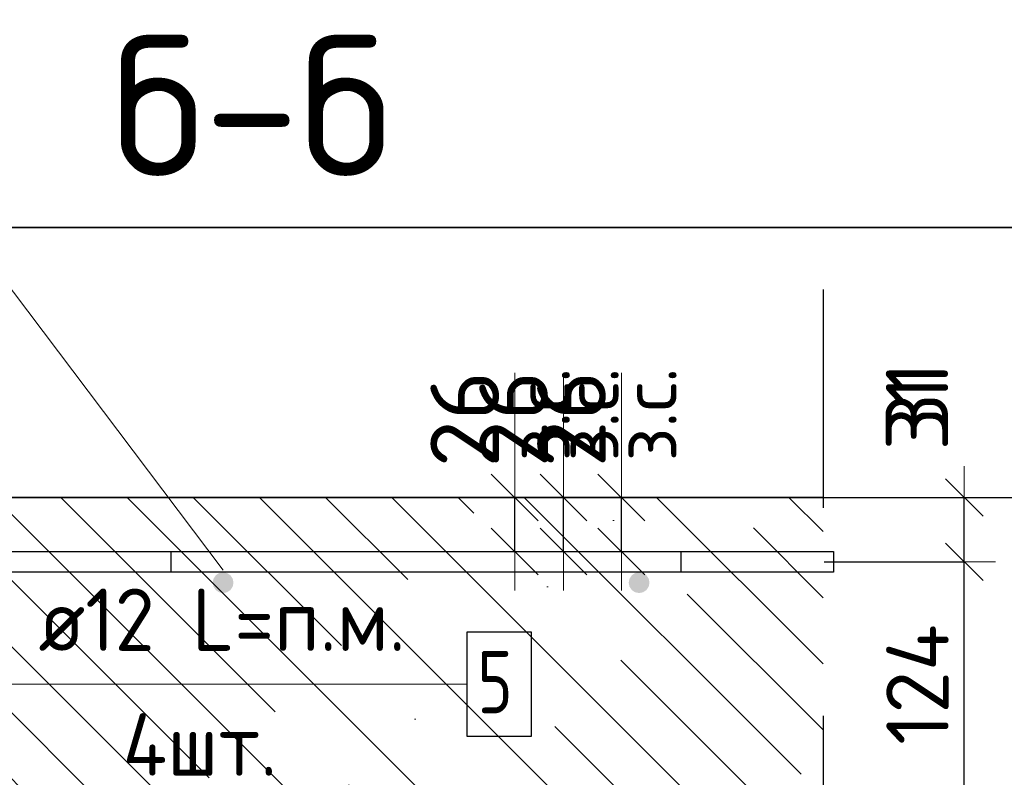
# Model space of a CAD drawing. Header units: metres. Extents: x -38 to 97, y -15 to 21.
# Tile 144 of 230: x 72.37 to 72.843, y 7.407 to 7.772. Entities that reach past the tile are written whole.
import ezdxf

# ---------------------------------------------------------------- set-up
doc = ezdxf.new("R2010")
doc.units = ezdxf.units.M
doc.header["$PDMODE"] = 65
doc.linetypes.add('______4', pattern=[0.135, 0.105, -0.03])
for name, color, linetype, lineweight in [('XR$3$Арм. стержнями верхней зоны', 180, 'Continuous', 35), ('XR$3$Арм.стержн. Арматура края', 96, 'Continuous', 35), ('XR$3$Арм.стержн. Доп. арматура', 180, 'Continuous', 35), ('XR$3$Размерная линия (1)', 7, 'Continuous', 13), ('XR$3$Размерная линия_ общее', 7, 'Continuous', 13), ('XR$4$Арм. стержнями верхней зоны', 180, 'Continuous', 35), ('XR$4$Арм.стержн. Арматура края', 96, 'Continuous', 35), ('XR$4$Арм.стержн. Доп. арматура', 180, 'Continuous', 35), ('XR$4$Размерная линия (1)', 7, 'Continuous', 13), ('XR$4$Размерная линия_ общее', 7, 'Continuous', 13), ('XR$6$Арм. стержнями верхней зоны', 180, 'Continuous', 35), ('XR$6$Арм.стержн. Арматура края', 96, 'Continuous', 35), ('XR$6$Арм.стержн. Доп. арматура', 180, 'Continuous', 35), ('XR$6$Размерная линия (1)', 7, 'Continuous', 13), ('XR$6$Размерная линия_ общее', 7, 'Continuous', 13)]:
    doc.layers.add(name, color=color, linetype=linetype, lineweight=lineweight)
doc.styles.add('ISOCPEUR', font='txt')
doc.dimstyles.new('DIMSTYLE_11', dxfattribs={"dimtxt": 0.033, "dimasz": 0.0375, "dimexe": 0, "dimexo": 0, "dimgap": 0.0165, "dimtad": 2, "dimdec": 0, "dimlfac": 1000, "dimrnd": 1, "dimzin": 12, "dimdsep": 46, "dimtxsty": 'ISOCPEUR', "dimblk1": 'ALL_ML_STRICH', "dimblk2": 'ALL_ML_STRICH', "dimsah": 1, "dimcen": 0, "dimclrd": 7, "dimclre": 256, "dimclrt": 7, "dimadec": 0, "dimazin": 0, "dimtfac": 1, "dimtdec": 0, "dimtix": 1, "dimtmove": 2, "dimatfit": 3, "dimfxl": 0, "dimtvp": 1.2, "dimtzin": 0, "dimlwd": 0, "dimlwe": -3, "dimarcsym": 0})
doc.dimstyles.new('DIMSTYLE_12', dxfattribs={"dimtxt": 0.03, "dimasz": 0.03, "dimexe": 0, "dimexo": 0, "dimgap": 0.015, "dimtad": 2, "dimdec": 0, "dimlfac": 1000, "dimrnd": 1, "dimzin": 12, "dimdsep": 46, "dimtxsty": 'ISOCPEUR', "dimblk1": 'ALL_ML_STRICH', "dimblk2": 'ALL_ML_STRICH', "dimsah": 1, "dimcen": 0, "dimclrd": 7, "dimclre": 256, "dimclrt": 7, "dimadec": 0, "dimazin": 0, "dimtfac": 1, "dimtdec": 0, "dimtix": 1, "dimtmove": 2, "dimatfit": 3, "dimfxl": 0, "dimtzin": 0, "dimlwd": 0, "dimlwe": -3, "dimarcsym": 0})
doc.dimstyles.new('DIMSTYLE_14', dxfattribs={"dimtxt": 0.03, "dimasz": 0.03, "dimexe": 0, "dimexo": 0, "dimgap": 0.015, "dimtad": 2, "dimdec": 0, "dimlfac": 1000, "dimrnd": 1, "dimzin": 12, "dimdsep": 46, "dimtxsty": 'ISOCPEUR', "dimblk1": 'ALL_ML_STRICH', "dimblk2": 'ALL_ML_STRICH', "dimsah": 1, "dimcen": 0, "dimclrd": 7, "dimclre": 256, "dimclrt": 7, "dimadec": 0, "dimazin": 0, "dimtfac": 1, "dimtdec": 0, "dimtix": 1, "dimtmove": 2, "dimatfit": 3, "dimfxl": 0, "dimtvp": 1.2, "dimtzin": 0, "dimlwd": 0, "dimlwe": -3, "dimarcsym": 0})
doc.dimstyles.new('DIMSTYLE_8', dxfattribs={"dimtxt": 0.033, "dimasz": 0.0375, "dimexe": 0, "dimexo": 0, "dimgap": 0.0165, "dimtad": 2, "dimdec": 0, "dimlfac": 1000, "dimrnd": 1, "dimzin": 12, "dimdsep": 46, "dimtxsty": 'ISOCPEUR', "dimblk1": 'ALL_ML_STRICH', "dimblk2": 'ALL_ML_STRICH', "dimsah": 1, "dimcen": 0, "dimclrd": 7, "dimclre": 256, "dimclrt": 7, "dimadec": 0, "dimazin": 0, "dimtfac": 1, "dimtdec": 0, "dimtix": 1, "dimtmove": 2, "dimatfit": 3, "dimfxl": 0, "dimtzin": 0, "dimlwd": 0, "dimlwe": -3, "dimarcsym": 0})
pattern_1 = [(135, (0, 0), (-0.031819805, -0.031819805), [0.4, -0.05, 0, -0.05]), (135, (-0.01591, -0.01591), (-0.031819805, -0.031819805), [0.8, -0.1, 0.1, -0.1])]

# ---------------------------------------------------------------- blocks, each defined once
blk = doc.blocks.new('ALL_ML_STRICH')
at = {"color": 0, "linetype": 'ByBlock', "lineweight": -2}
for p, q in [((0, -0.5), (0, 0.5)), ((-0.3, -0.3), (0.3, 0.3)), ((-1, 0), (0.5, 0))]:
    blk.add_line(p, q, dxfattribs=at)
blk = doc.blocks.new('*D135')
at = {"layer": 'DEFPOINTS', "color": 7, "linetype": 'Continuous', "lineweight": 13, "transparency": 33554687}
for p in [(72.7273, 7.54188), (72.7273, 7.34188), (72.89884, 7.34188)]:
    blk.add_point(p, dxfattribs=at)
at = {"layer": 'XR$3$Размерная линия_ общее', "color": 253, "linetype": 'Continuous', "lineweight": -2, "true_color": 0xa0a0a0, "transparency": 33554687}
for p, q in [((72.7473, 7.54188), (72.89884, 7.54188)), ((72.7473, 7.34188), (72.89884, 7.34188))]:
    blk.add_line(p, q, dxfattribs=at)
at = {"layer": 'XR$3$Размерная линия_ общее', "color": 7, "linetype": 'Continuous', "lineweight": -2, "transparency": 33554687}
blk.add_line((72.89884, 7.34188), (72.89884, 7.54188), dxfattribs=at)
at = {"layer": 'XR$3$Размерная линия_ общее', "color": 7, "linetype": 'Continuous', "lineweight": 13, "transparency": 33554687, "xscale": 0.0375, "yscale": 0.0375, "zscale": 0.0375}
for p, rotation in [((72.89884, 7.54188), 90), ((72.89884, 7.34188), 270)]:
    blk.add_blockref('ALL_ML_STRICH', p, dxfattribs=dict(at, rotation=rotation))
at = {"layer": 'XR$3$Размерная линия_ общее', "color": 7, "linetype": 'Continuous', "lineweight": 13, "transparency": 33554687, "insert": (72.87484, 7.44353), "char_height": 0.033, "width": 0.099, "attachment_point": 5, "rotation": 90, "style": 'ISOCPEUR'}
blk.add_mtext('\\A1;{200}', dxfattribs=at)
blk = doc.blocks.new('*D142')
at = {"layer": 'DEFPOINTS', "color": 7, "linetype": 'Continuous', "lineweight": 13, "transparency": 33554687}
for p in [(72.56769, 7.54188), (72.56769, 7.51588), (72.60768, 7.51588)]:
    blk.add_point(p, dxfattribs=at)
at = {"layer": 'XR$3$Размерная линия_ общее', "color": 253, "linetype": 'Continuous', "lineweight": -2, "true_color": 0xa0a0a0, "transparency": 33554687}
for p, q in [((72.58769, 7.54188), (72.60768, 7.54188)), ((72.58769, 7.51588), (72.60768, 7.51588))]:
    blk.add_line(p, q, dxfattribs=at)
at = {"layer": 'XR$3$Размерная линия_ общее', "color": 7, "linetype": 'Continuous', "lineweight": -2, "transparency": 33554687}
blk.add_line((72.60768, 7.51588), (72.60768, 7.54188), dxfattribs=at)
at = {"layer": 'XR$3$Размерная линия_ общее', "color": 7, "linetype": 'Continuous', "lineweight": 13, "transparency": 33554687, "xscale": 0.0375, "yscale": 0.0375, "zscale": 0.0375}
for p, rotation in [((72.60768, 7.54188), 90), ((72.60768, 7.51588), 270)]:
    blk.add_blockref('ALL_ML_STRICH', p, dxfattribs=dict(at, rotation=rotation))
at = {"layer": 'XR$3$Размерная линия_ общее', "color": 7, "linetype": 'Continuous', "lineweight": 13, "transparency": 33554687, "insert": (72.60721, 7.55924), "char_height": 0.027, "width": 0.00135, "attachment_point": 1, "rotation": 90, "line_spacing_factor": 0.60241, "style": 'ISOCPEUR'}
blk.add_mtext('з.с.', dxfattribs=at)
at = {"layer": 'XR$3$Размерная линия_ общее', "color": 7, "linetype": 'Continuous', "lineweight": 13, "transparency": 33554687, "insert": (72.58368, 7.5796), "char_height": 0.033, "width": 0.066, "attachment_point": 5, "rotation": 90, "style": 'ISOCPEUR'}
blk.add_mtext('\\A1;{26}', dxfattribs=at)
blk = doc.blocks.new('*D202')
at = {"layer": 'DEFPOINTS', "color": 7, "linetype": 'Continuous', "lineweight": 13, "transparency": 33554687}
for p in [(72.73821, 7.51088), (72.73118, 7.38688), (72.82384, 7.38688)]:
    blk.add_point(p, dxfattribs=at)
at = {"layer": 'XR$3$Размерная линия (1)', "color": 9, "linetype": 'Continuous', "lineweight": -2, "true_color": 0xc7c7c7, "transparency": 33554687}
for p, q in [((72.75821, 7.51088), (72.82384, 7.51088)), ((72.75118, 7.38688), (72.82384, 7.38688))]:
    blk.add_line(p, q, dxfattribs=at)
at = {"layer": 'XR$3$Размерная линия (1)', "color": 7, "linetype": 'Continuous', "lineweight": -2, "transparency": 33554687}
blk.add_line((72.82384, 7.38688), (72.82384, 7.51088), dxfattribs=at)
at = {"layer": 'XR$3$Размерная линия (1)', "color": 7, "linetype": 'Continuous', "lineweight": 13, "transparency": 33554687, "xscale": 0.03, "yscale": 0.03, "zscale": 0.03}
for p, rotation in [((72.82384, 7.51088), 90), ((72.82384, 7.38688), 270)]:
    blk.add_blockref('ALL_ML_STRICH', p, dxfattribs=dict(at, rotation=rotation))
at = {"layer": 'XR$3$Размерная линия (1)', "color": 7, "linetype": 'Continuous', "lineweight": 13, "transparency": 33554687, "insert": (72.80134, 7.45188), "char_height": 0.03, "width": 0.09, "attachment_point": 5, "rotation": 90, "style": 'ISOCPEUR'}
blk.add_mtext('\\A1;{124}', dxfattribs=at)
blk = doc.blocks.new('*D203')
at = {"layer": 'DEFPOINTS', "color": 7, "linetype": 'Continuous', "lineweight": 13, "transparency": 33554687}
for p in [(72.72034, 7.54188), (72.73821, 7.51088), (72.82384, 7.51088)]:
    blk.add_point(p, dxfattribs=at)
at = {"layer": 'XR$3$Размерная линия (1)', "color": 9, "linetype": 'Continuous', "lineweight": -2, "true_color": 0xc7c7c7, "transparency": 33554687}
for p, q in [((72.74034, 7.54188), (72.82384, 7.54188)), ((72.75821, 7.51088), (72.82384, 7.51088))]:
    blk.add_line(p, q, dxfattribs=at)
at = {"layer": 'XR$3$Размерная линия (1)', "color": 7, "linetype": 'Continuous', "lineweight": -2, "transparency": 33554687}
blk.add_line((72.82384, 7.51088), (72.82384, 7.54188), dxfattribs=at)
at = {"layer": 'XR$3$Размерная линия (1)', "color": 7, "linetype": 'Continuous', "lineweight": 13, "transparency": 33554687, "xscale": 0.03, "yscale": 0.03, "zscale": 0.03}
for p, rotation in [((72.82384, 7.54188), 90), ((72.82384, 7.51088), 270)]:
    blk.add_blockref('ALL_ML_STRICH', p, dxfattribs=dict(at, rotation=rotation))
at = {"layer": 'XR$3$Размерная линия (1)', "color": 7, "linetype": 'Continuous', "lineweight": 13, "transparency": 33554687, "insert": (72.8011, 7.58917), "char_height": 0.03, "width": 0.06, "attachment_point": 5, "rotation": 90, "style": 'ISOCPEUR'}
blk.add_mtext('\\A1;{31}', dxfattribs=at)
blk = doc.blocks.new('*D366')
at = {"layer": 'DEFPOINTS', "color": 7, "linetype": 'Continuous', "lineweight": 13, "transparency": 33554687}
for p in [(72.7273, 7.54188), (72.7273, 7.34188), (72.89884, 7.34188)]:
    blk.add_point(p, dxfattribs=at)
at = {"layer": 'XR$4$Размерная линия_ общее', "color": 253, "linetype": 'Continuous', "lineweight": -2, "true_color": 0xa0a0a0, "transparency": 33554687}
for p, q in [((72.7473, 7.54188), (72.89884, 7.54188)), ((72.7473, 7.34188), (72.89884, 7.34188))]:
    blk.add_line(p, q, dxfattribs=at)
at = {"layer": 'XR$4$Размерная линия_ общее', "color": 7, "linetype": 'Continuous', "lineweight": -2, "transparency": 33554687}
blk.add_line((72.89884, 7.34188), (72.89884, 7.54188), dxfattribs=at)
at = {"layer": 'XR$4$Размерная линия_ общее', "color": 7, "linetype": 'Continuous', "lineweight": 13, "transparency": 33554687, "xscale": 0.0375, "yscale": 0.0375, "zscale": 0.0375}
for p, rotation in [((72.89884, 7.54188), 90), ((72.89884, 7.34188), 270)]:
    blk.add_blockref('ALL_ML_STRICH', p, dxfattribs=dict(at, rotation=rotation))
at = {"layer": 'XR$4$Размерная линия_ общее', "color": 7, "linetype": 'Continuous', "lineweight": 13, "transparency": 33554687, "insert": (72.87484, 7.44353), "char_height": 0.033, "width": 0.099, "attachment_point": 5, "rotation": 90, "style": 'ISOCPEUR'}
blk.add_mtext('\\A1;{200}', dxfattribs=at)
blk = doc.blocks.new('*D524')
at = {"layer": 'DEFPOINTS', "color": 7, "linetype": 'Continuous', "lineweight": 13, "transparency": 33554687}
for p in [(72.61899, 7.54188), (72.61899, 7.51588), (72.65897, 7.51588)]:
    blk.add_point(p, dxfattribs=at)
at = {"layer": 'XR$4$Размерная линия_ общее', "color": 253, "linetype": 'Continuous', "lineweight": -2, "true_color": 0xa0a0a0, "transparency": 33554687}
for p, q in [((72.63899, 7.54188), (72.65897, 7.54188)), ((72.63899, 7.51588), (72.65897, 7.51588))]:
    blk.add_line(p, q, dxfattribs=at)
at = {"layer": 'XR$4$Размерная линия_ общее', "color": 7, "linetype": 'Continuous', "lineweight": -2, "transparency": 33554687}
blk.add_line((72.65897, 7.51588), (72.65897, 7.54188), dxfattribs=at)
at = {"layer": 'XR$4$Размерная линия_ общее', "color": 7, "linetype": 'Continuous', "lineweight": 13, "transparency": 33554687, "xscale": 0.0375, "yscale": 0.0375, "zscale": 0.0375}
for p, rotation in [((72.65897, 7.54188), 90), ((72.65897, 7.51588), 270)]:
    blk.add_blockref('ALL_ML_STRICH', p, dxfattribs=dict(at, rotation=rotation))
at = {"layer": 'XR$4$Размерная линия_ общее', "color": 7, "linetype": 'Continuous', "lineweight": 13, "transparency": 33554687, "insert": (72.65851, 7.55924), "char_height": 0.027, "width": 0.00135, "attachment_point": 1, "rotation": 90, "line_spacing_factor": 0.60241, "style": 'ISOCPEUR'}
blk.add_mtext('з.с.', dxfattribs=at)
at = {"layer": 'XR$4$Размерная линия_ общее', "color": 7, "linetype": 'Continuous', "lineweight": 13, "transparency": 33554687, "insert": (72.63497, 7.5796), "char_height": 0.033, "width": 0.066, "attachment_point": 5, "rotation": 90, "style": 'ISOCPEUR'}
blk.add_mtext('\\A1;{26}', dxfattribs=at)
blk = doc.blocks.new('*D526')
at = {"layer": 'DEFPOINTS', "color": 7, "linetype": 'Continuous', "lineweight": 13, "transparency": 33554687}
for p in [(72.74666, 7.51088), (72.73118, 7.38688), (72.82384, 7.38688)]:
    blk.add_point(p, dxfattribs=at)
at = {"layer": 'XR$4$Размерная линия (1)', "color": 9, "linetype": 'Continuous', "lineweight": -2, "true_color": 0xc7c7c7, "transparency": 33554687}
for p, q in [((72.76666, 7.51088), (72.82384, 7.51088)), ((72.75118, 7.38688), (72.82384, 7.38688))]:
    blk.add_line(p, q, dxfattribs=at)
at = {"layer": 'XR$4$Размерная линия (1)', "color": 7, "linetype": 'Continuous', "lineweight": -2, "transparency": 33554687}
blk.add_line((72.82384, 7.38688), (72.82384, 7.51088), dxfattribs=at)
at = {"layer": 'XR$4$Размерная линия (1)', "color": 7, "linetype": 'Continuous', "lineweight": 13, "transparency": 33554687, "xscale": 0.03, "yscale": 0.03, "zscale": 0.03}
for p, rotation in [((72.82384, 7.51088), 90), ((72.82384, 7.38688), 270)]:
    blk.add_blockref('ALL_ML_STRICH', p, dxfattribs=dict(at, rotation=rotation))
at = {"layer": 'XR$4$Размерная линия (1)', "color": 7, "linetype": 'Continuous', "lineweight": 13, "transparency": 33554687, "insert": (72.80134, 7.45188), "char_height": 0.03, "width": 0.09, "attachment_point": 5, "rotation": 90, "style": 'ISOCPEUR'}
blk.add_mtext('\\A1;{124}', dxfattribs=at)
blk = doc.blocks.new('*D527')
at = {"layer": 'DEFPOINTS', "color": 7, "linetype": 'Continuous', "lineweight": 13, "transparency": 33554687}
for p in [(72.72034, 7.54188), (72.74666, 7.51088), (72.82384, 7.51088)]:
    blk.add_point(p, dxfattribs=at)
at = {"layer": 'XR$4$Размерная линия (1)', "color": 9, "linetype": 'Continuous', "lineweight": -2, "true_color": 0xc7c7c7, "transparency": 33554687}
for p, q in [((72.74034, 7.54188), (72.82384, 7.54188)), ((72.76666, 7.51088), (72.82384, 7.51088))]:
    blk.add_line(p, q, dxfattribs=at)
at = {"layer": 'XR$4$Размерная линия (1)', "color": 7, "linetype": 'Continuous', "lineweight": -2, "transparency": 33554687}
blk.add_line((72.82384, 7.51088), (72.82384, 7.54188), dxfattribs=at)
at = {"layer": 'XR$4$Размерная линия (1)', "color": 7, "linetype": 'Continuous', "lineweight": 13, "transparency": 33554687, "xscale": 0.03, "yscale": 0.03, "zscale": 0.03}
for p, rotation in [((72.82384, 7.54188), 90), ((72.82384, 7.51088), 270)]:
    blk.add_blockref('ALL_ML_STRICH', p, dxfattribs=dict(at, rotation=rotation))
at = {"layer": 'XR$4$Размерная линия (1)', "color": 7, "linetype": 'Continuous', "lineweight": 13, "transparency": 33554687, "insert": (72.80113, 7.58256), "char_height": 0.03, "width": 0.06, "attachment_point": 5, "rotation": 90, "style": 'ISOCPEUR'}
blk.add_mtext('\\A1;{31}', dxfattribs=at)
blk = doc.blocks.new('*D765')
at = {"layer": 'DEFPOINTS', "color": 7, "linetype": 'Continuous', "lineweight": 13, "transparency": 33554687}
for p in [(72.7273, 7.54188), (72.7273, 7.34188), (72.89884, 7.34188)]:
    blk.add_point(p, dxfattribs=at)
at = {"layer": 'XR$6$Размерная линия_ общее', "color": 253, "linetype": 'Continuous', "lineweight": -2, "true_color": 0xa0a0a0, "transparency": 33554687}
for p, q in [((72.7473, 7.54188), (72.89884, 7.54188)), ((72.7473, 7.34188), (72.89884, 7.34188))]:
    blk.add_line(p, q, dxfattribs=at)
at = {"layer": 'XR$6$Размерная линия_ общее', "color": 7, "linetype": 'Continuous', "lineweight": -2, "transparency": 33554687}
blk.add_line((72.89884, 7.34188), (72.89884, 7.54188), dxfattribs=at)
at = {"layer": 'XR$6$Размерная линия_ общее', "color": 7, "linetype": 'Continuous', "lineweight": 13, "transparency": 33554687, "xscale": 0.0375, "yscale": 0.0375, "zscale": 0.0375}
for p, rotation in [((72.89884, 7.54188), 90), ((72.89884, 7.34188), 270)]:
    blk.add_blockref('ALL_ML_STRICH', p, dxfattribs=dict(at, rotation=rotation))
at = {"layer": 'XR$6$Размерная линия_ общее', "color": 7, "linetype": 'Continuous', "lineweight": 13, "transparency": 33554687, "insert": (72.87484, 7.44353), "char_height": 0.033, "width": 0.099, "attachment_point": 5, "rotation": 90, "style": 'ISOCPEUR'}
blk.add_mtext('\\A1;{200}', dxfattribs=at)
blk = doc.blocks.new('*D887')
at = {"layer": 'DEFPOINTS', "color": 7, "linetype": 'Continuous', "lineweight": 13, "transparency": 33554687}
for p in [(72.73643, 7.51088), (72.73118, 7.38688), (72.82384, 7.38688)]:
    blk.add_point(p, dxfattribs=at)
at = {"layer": 'XR$6$Размерная линия (1)', "color": 9, "linetype": 'Continuous', "lineweight": -2, "true_color": 0xc7c7c7, "transparency": 33554687}
for p, q in [((72.75643, 7.51088), (72.82384, 7.51088)), ((72.75118, 7.38688), (72.82384, 7.38688))]:
    blk.add_line(p, q, dxfattribs=at)
at = {"layer": 'XR$6$Размерная линия (1)', "color": 7, "linetype": 'Continuous', "lineweight": -2, "transparency": 33554687}
blk.add_line((72.82384, 7.38688), (72.82384, 7.51088), dxfattribs=at)
at = {"layer": 'XR$6$Размерная линия (1)', "color": 7, "linetype": 'Continuous', "lineweight": 13, "transparency": 33554687, "xscale": 0.03, "yscale": 0.03, "zscale": 0.03}
for p, rotation in [((72.82384, 7.51088), 90), ((72.82384, 7.38688), 270)]:
    blk.add_blockref('ALL_ML_STRICH', p, dxfattribs=dict(at, rotation=rotation))
at = {"layer": 'XR$6$Размерная линия (1)', "color": 7, "linetype": 'Continuous', "lineweight": 13, "transparency": 33554687, "insert": (72.80134, 7.45188), "char_height": 0.03, "width": 0.09, "attachment_point": 5, "rotation": 90, "style": 'ISOCPEUR'}
blk.add_mtext('\\A1;{124}', dxfattribs=at)
blk = doc.blocks.new('*D888')
at = {"layer": 'DEFPOINTS', "color": 7, "linetype": 'Continuous', "lineweight": 13, "transparency": 33554687}
for p in [(72.72034, 7.54188), (72.73643, 7.51088), (72.82384, 7.51088)]:
    blk.add_point(p, dxfattribs=at)
at = {"layer": 'XR$6$Размерная линия (1)', "color": 9, "linetype": 'Continuous', "lineweight": -2, "true_color": 0xc7c7c7, "transparency": 33554687}
for p, q in [((72.74034, 7.54188), (72.82384, 7.54188)), ((72.75643, 7.51088), (72.82384, 7.51088))]:
    blk.add_line(p, q, dxfattribs=at)
at = {"layer": 'XR$6$Размерная линия (1)', "color": 7, "linetype": 'Continuous', "lineweight": -2, "transparency": 33554687}
blk.add_line((72.82384, 7.51088), (72.82384, 7.54188), dxfattribs=at)
at = {"layer": 'XR$6$Размерная линия (1)', "color": 7, "linetype": 'Continuous', "lineweight": 13, "transparency": 33554687, "xscale": 0.03, "yscale": 0.03, "zscale": 0.03}
for p, rotation in [((72.82384, 7.54188), 90), ((72.82384, 7.51088), 270)]:
    blk.add_blockref('ALL_ML_STRICH', p, dxfattribs=dict(at, rotation=rotation))
at = {"layer": 'XR$6$Размерная линия (1)', "color": 7, "linetype": 'Continuous', "lineweight": 13, "transparency": 33554687, "insert": (72.8011, 7.58917), "char_height": 0.03, "width": 0.06, "attachment_point": 5, "rotation": 90, "style": 'ISOCPEUR'}
blk.add_mtext('\\A1;{31}', dxfattribs=at)
blk = doc.blocks.new('*D951')
at = {"layer": 'DEFPOINTS', "color": 7, "linetype": 'Continuous', "lineweight": 13, "transparency": 33554687}
for p in [(72.59115, 7.54188), (72.59115, 7.51588), (72.63114, 7.51588)]:
    blk.add_point(p, dxfattribs=at)
at = {"layer": 'XR$6$Размерная линия_ общее', "color": 253, "linetype": 'Continuous', "lineweight": -2, "true_color": 0xa0a0a0, "transparency": 33554687}
for p, q in [((72.61115, 7.54188), (72.63114, 7.54188)), ((72.61115, 7.51588), (72.63114, 7.51588))]:
    blk.add_line(p, q, dxfattribs=at)
at = {"layer": 'XR$6$Размерная линия_ общее', "color": 7, "linetype": 'Continuous', "lineweight": -2, "transparency": 33554687}
blk.add_line((72.63114, 7.51588), (72.63114, 7.54188), dxfattribs=at)
at = {"layer": 'XR$6$Размерная линия_ общее', "color": 7, "linetype": 'Continuous', "lineweight": 13, "transparency": 33554687, "xscale": 0.0375, "yscale": 0.0375, "zscale": 0.0375}
for p, rotation in [((72.63114, 7.54188), 90), ((72.63114, 7.51588), 270)]:
    blk.add_blockref('ALL_ML_STRICH', p, dxfattribs=dict(at, rotation=rotation))
at = {"layer": 'XR$6$Размерная линия_ общее', "color": 7, "linetype": 'Continuous', "lineweight": 13, "transparency": 33554687, "insert": (72.63067, 7.55924), "char_height": 0.027, "width": 0.00135, "attachment_point": 1, "rotation": 90, "line_spacing_factor": 0.60241, "style": 'ISOCPEUR'}
blk.add_mtext('з.с.', dxfattribs=at)
at = {"layer": 'XR$6$Размерная линия_ общее', "color": 7, "linetype": 'Continuous', "lineweight": 13, "transparency": 33554687, "insert": (72.60714, 7.5796), "char_height": 0.033, "width": 0.066, "attachment_point": 5, "rotation": 90, "style": 'ISOCPEUR'}
blk.add_mtext('\\A1;{26}', dxfattribs=at)

msp = doc.modelspace()

# ---------------------------------------------------------------- hatches: boundary and pattern name
at = {"linetype": 'Continuous', "lineweight": 13, "transparency": 33554687}
h = msp.add_hatch(dxfattribs=at)
h.set_pattern_fill('__________540', scale=0.015, style=0, pattern_type=2)
h.set_pattern_definition(pattern_1)
h.paths.add_polyline_path([(72.1675, 7.54188), (72.1675, 7.34188), (72.75595, 7.34188), (72.75595, 7.54188)], flags=0)
h = msp.add_hatch(dxfattribs=at)
h.set_pattern_fill('__________540', scale=0.015, style=0, pattern_type=2)
h.set_pattern_definition(pattern_1)
h.paths.add_polyline_path([(72.1675, 7.54188), (72.1675, 7.34188), (72.75595, 7.34188), (72.75595, 7.54188)], flags=0)
h = msp.add_hatch(dxfattribs=at)
h.set_pattern_fill('__________540', scale=0.015, style=0, pattern_type=2)
h.set_pattern_definition(pattern_1)
h.paths.add_polyline_path([(72.1675, 7.54188), (72.1675, 7.34188), (72.75595, 7.34188), (72.75595, 7.54188)], flags=0)
at = {"layer": 'XR$3$Арм. стержнями верхней зоны', "linetype": 'Continuous', "lineweight": 50, "transparency": 33554687}
for points in [[(72.47251, 7.50088), (72.47212, 7.50279), (72.47104, 7.50441), (72.46942, 7.5055), (72.46751, 7.50588), (72.46559, 7.5055), (72.46397, 7.50441), (72.46289, 7.50279), (72.46251, 7.50088), (72.46289, 7.49896), (72.46397, 7.49734), (72.46559, 7.49626), (72.46751, 7.49588), (72.46942, 7.49626), (72.47104, 7.49734), (72.47212, 7.49896)], [(72.67251, 7.50088), (72.67212, 7.50279), (72.67104, 7.50441), (72.66942, 7.5055), (72.66751, 7.50588), (72.66559, 7.5055), (72.66397, 7.50441), (72.66289, 7.50279), (72.66251, 7.50088), (72.66289, 7.49896), (72.66397, 7.49734), (72.66559, 7.49626), (72.66751, 7.49588), (72.66942, 7.49626), (72.67104, 7.49734), (72.67212, 7.49896)]]:
    msp.add_hatch(color=4, dxfattribs=at).paths.add_polyline_path(points)
at = {"layer": 'XR$4$Арм. стержнями верхней зоны', "linetype": 'Continuous', "lineweight": 50, "transparency": 33554687}
for points in [[(72.47251, 7.50088), (72.47212, 7.50279), (72.47104, 7.50441), (72.46942, 7.5055), (72.46751, 7.50588), (72.46559, 7.5055), (72.46397, 7.50441), (72.46289, 7.50279), (72.46251, 7.50088), (72.46289, 7.49896), (72.46397, 7.49734), (72.46559, 7.49626), (72.46751, 7.49588), (72.46942, 7.49626), (72.47104, 7.49734), (72.47212, 7.49896)], [(72.67251, 7.50088), (72.67212, 7.50279), (72.67104, 7.50441), (72.66942, 7.5055), (72.66751, 7.50588), (72.66559, 7.5055), (72.66397, 7.50441), (72.66289, 7.50279), (72.66251, 7.50088), (72.66289, 7.49896), (72.66397, 7.49734), (72.66559, 7.49626), (72.66751, 7.49588), (72.66942, 7.49626), (72.67104, 7.49734), (72.67212, 7.49896)]]:
    msp.add_hatch(color=4, dxfattribs=at).paths.add_polyline_path(points)
at = {"layer": 'XR$6$Арм. стержнями верхней зоны', "linetype": 'Continuous', "lineweight": 50, "transparency": 33554687}
for points in [[(72.47251, 7.50088), (72.47212, 7.50279), (72.47104, 7.50441), (72.46942, 7.5055), (72.46751, 7.50588), (72.46559, 7.5055), (72.46397, 7.50441), (72.46289, 7.50279), (72.46251, 7.50088), (72.46289, 7.49896), (72.46397, 7.49734), (72.46559, 7.49626), (72.46751, 7.49588), (72.46942, 7.49626), (72.47104, 7.49734), (72.47212, 7.49896)], [(72.67251, 7.50088), (72.67212, 7.50279), (72.67104, 7.50441), (72.66942, 7.5055), (72.66751, 7.50588), (72.66559, 7.5055), (72.66397, 7.50441), (72.66289, 7.50279), (72.66251, 7.50088), (72.66289, 7.49896), (72.66397, 7.49734), (72.66559, 7.49626), (72.66751, 7.49588), (72.66942, 7.49626), (72.67104, 7.49734), (72.67212, 7.49896)]]:
    msp.add_hatch(color=4, dxfattribs=at).paths.add_polyline_path(points)

# ---------------------------------------------------------------- linework, layer by layer
at = {"color": 7, "linetype": 'Continuous', "lineweight": 35, "transparency": 33554687}
for p, q in [((67.91979, 7.67171), (86.41979, 7.67171)), ((72.75595, 7.54188), (72.1675, 7.54188)), ((72.75595, 7.54188), (72.1675, 7.54188)), ((72.75595, 7.54188), (72.1675, 7.54188))]:
    msp.add_line(p, q, dxfattribs=at)
at = {"color": 7, "linetype": 'Continuous', "lineweight": 13, "transparency": 33554687}
for p, q in [((72.46751, 7.50688), (72.3436, 7.6713)), ((72.46751, 7.50688), (72.3436, 7.6713)), ((72.46751, 7.50688), (72.3436, 7.6713)), ((72.60768, 7.54188), (72.60768, 7.60188)), ((72.63114, 7.54188), (72.63114, 7.60188)), ((72.65897, 7.54188), (72.65897, 7.60188))]:
    msp.add_line(p, q, dxfattribs=at)
at = {"color": 7, "linetype": '______4', "lineweight": 25, "transparency": 33554687}
msp.add_line((72.75595, 7.64188), (72.75595, 7.24188), dxfattribs=at)
msp.add_line((72.75595, 7.64188), (72.75595, 7.24188), dxfattribs=at)
msp.add_line((72.75595, 7.64188), (72.75595, 7.24188), dxfattribs=at)
at = {"layer": 'XR$3$Арм. стержнями верхней зоны', "color": 4, "linetype": 'Continuous', "lineweight": 25, "transparency": 33554687}
for points in [[(72.76095, 7.50588), (72.1875, 7.50588), (72.1875, 7.51588), (72.76095, 7.51588), (72.76095, 7.50588)], [(72.76095, 7.50588), (72.44251, 7.50588), (72.44251, 7.51588), (72.76095, 7.51588), (72.76095, 7.50588)]]:
    msp.add_lwpolyline(points, dxfattribs=at)
at = {"layer": 'XR$3$Арм.стержн. Арматура края', "color": 4, "linetype": 'Continuous', "lineweight": 25, "transparency": 33554687}
msp.add_lwpolyline([(72.21607, 7.51588), (72.6875, 7.51588), (72.6875, 7.50588), (72.21676, 7.50588)], dxfattribs=at)
at = {"layer": 'XR$3$Арм.стержн. Доп. арматура', "color": 7, "linetype": 'Continuous', "lineweight": 13, "transparency": 33554687}
msp.add_line((72.35872, 7.45204), (72.58472, 7.45204), dxfattribs=at)
at = {"layer": 'XR$3$Арм.стержн. Доп. арматура', "color": 7, "linetype": 'Continuous', "lineweight": 25, "transparency": 33554687}
msp.add_lwpolyline([(72.58472, 7.42704), (72.61572, 7.42704), (72.61572, 7.47704), (72.58472, 7.47704), (72.58472, 7.42704)], dxfattribs=at)
at = {"layer": 'XR$4$Арм. стержнями верхней зоны', "color": 4, "linetype": 'Continuous', "lineweight": 25, "transparency": 33554687}
for points in [[(72.76095, 7.50588), (72.1875, 7.50588), (72.1875, 7.51588), (72.76095, 7.51588), (72.76095, 7.50588)], [(72.76095, 7.50588), (72.44251, 7.50588), (72.44251, 7.51588), (72.76095, 7.51588), (72.76095, 7.50588)]]:
    msp.add_lwpolyline(points, dxfattribs=at)
at = {"layer": 'XR$4$Арм.стержн. Арматура края', "color": 4, "linetype": 'Continuous', "lineweight": 25, "transparency": 33554687}
msp.add_lwpolyline([(72.21607, 7.51588), (72.6875, 7.51588), (72.6875, 7.50588), (72.21676, 7.50588)], dxfattribs=at)
at = {"layer": 'XR$4$Арм.стержн. Доп. арматура', "color": 7, "linetype": 'Continuous', "lineweight": 13, "transparency": 33554687}
msp.add_line((72.35872, 7.45204), (72.58472, 7.45204), dxfattribs=at)
at = {"layer": 'XR$4$Арм.стержн. Доп. арматура', "color": 7, "linetype": 'Continuous', "lineweight": 25, "transparency": 33554687}
msp.add_lwpolyline([(72.58472, 7.42704), (72.61572, 7.42704), (72.61572, 7.47704), (72.58472, 7.47704), (72.58472, 7.42704)], dxfattribs=at)
at = {"layer": 'XR$6$Арм. стержнями верхней зоны', "color": 4, "linetype": 'Continuous', "lineweight": 25, "transparency": 33554687}
for points in [[(72.76095, 7.50588), (72.1875, 7.50588), (72.1875, 7.51588), (72.76095, 7.51588), (72.76095, 7.50588)], [(72.76095, 7.50588), (72.44251, 7.50588), (72.44251, 7.51588), (72.76095, 7.51588), (72.76095, 7.50588)]]:
    msp.add_lwpolyline(points, dxfattribs=at)
at = {"layer": 'XR$6$Арм.стержн. Арматура края', "color": 4, "linetype": 'Continuous', "lineweight": 25, "transparency": 33554687}
msp.add_lwpolyline([(72.21607, 7.51588), (72.6875, 7.51588), (72.6875, 7.50588), (72.21676, 7.50588)], dxfattribs=at)
at = {"layer": 'XR$6$Арм.стержн. Доп. арматура', "color": 7, "linetype": 'Continuous', "lineweight": 13, "transparency": 33554687}
msp.add_line((72.35872, 7.45204), (72.58472, 7.45204), dxfattribs=at)
at = {"layer": 'XR$6$Арм.стержн. Доп. арматура', "color": 7, "linetype": 'Continuous', "lineweight": 25, "transparency": 33554687}
msp.add_lwpolyline([(72.58472, 7.42704), (72.61572, 7.42704), (72.61572, 7.47704), (72.58472, 7.47704), (72.58472, 7.42704)], dxfattribs=at)

# ---------------------------------------------------------------- texts
at = {"color": 7, "linetype": 'Continuous', "lineweight": 50, "transparency": 33554687, "insert": (72.48129, 7.73031), "char_height": 0.0675, "width": 0.1725652, "attachment_point": 5, "style": 'ISOCPEUR'}
msp.add_mtext('\\A1;{\\fISOCPEUR|i0|b0;\\H0.067500;\\W1.000000;\\C7;б-б}\\P', dxfattribs=at)
msp.add_mtext('\\A1;{\\fISOCPEUR|i0|b0;\\H0.067500;\\W1.000000;\\C7;б-б}\\P', dxfattribs=at)
msp.add_mtext('\\A1;{\\fISOCPEUR|i0|b0;\\H0.067500;\\W1.000000;\\C7;б-б}\\P', dxfattribs=at)
at = {"layer": 'XR$3$Арм.стержн. Доп. арматура', "color": 7, "linetype": 'Continuous', "lineweight": 25, "transparency": 33554687, "char_height": 0.03, "attachment_point": 7, "style": 'ISOCPEUR'}
for s, insert, width in [('\\W0.94;ø12 L=п.м.', (72.37872, 7.46804), 0.1999832), ('\\W0.78;5', (72.58972, 7.43804), 0.0326407), ('\\W0.95;4шт. ', (72.41922, 7.40804), 0.1191577)]:
    msp.add_mtext(s, dxfattribs=dict(at, insert=insert, width=width))
at = {"layer": 'XR$4$Арм.стержн. Доп. арматура', "color": 7, "linetype": 'Continuous', "lineweight": 25, "transparency": 33554687, "char_height": 0.03, "attachment_point": 7, "style": 'ISOCPEUR'}
for s, insert, width in [('\\W0.94;ø12 L=п.м.', (72.37872, 7.46804), 0.1999832), ('\\W0.78;5', (72.58972, 7.43804), 0.0326407), ('\\W0.95;4шт. ', (72.41922, 7.40804), 0.1191577)]:
    msp.add_mtext(s, dxfattribs=dict(at, insert=insert, width=width))
at = {"layer": 'XR$6$Арм.стержн. Доп. арматура', "color": 7, "linetype": 'Continuous', "lineweight": 25, "transparency": 33554687, "char_height": 0.03, "attachment_point": 7, "style": 'ISOCPEUR'}
for s, insert, width in [('\\W0.94;ø12 L=п.м.', (72.37872, 7.46804), 0.1999832), ('\\W0.78;5', (72.58972, 7.43804), 0.0326407), ('\\W0.95;4шт. ', (72.41922, 7.40804), 0.1191577)]:
    msp.add_mtext(s, dxfattribs=dict(at, insert=insert, width=width))

# ---------------------------------------------------------------- dimensions: what is measured, and where the dimension line sits
at = {"layer": 'XR$3$Размерная линия (1)', "color": 7, "linetype": 'Continuous', "lineweight": 13, "transparency": 33554687}
for base, p1, p2, dimstyle, picture, middle in [((72.82384, 7.54188), (72.75821, 7.51088), (72.74034, 7.54188), 'DIMSTYLE_14', '*D203', (72.8011, 7.58917)), ((72.82384, 7.51088), (72.75118, 7.38688), (72.75821, 7.51088), 'DIMSTYLE_12', '*D202', (72.80134, 7.45188))]:
    dim = msp.add_linear_dim(base=base, p1=p1, p2=p2, angle=90, dimstyle=dimstyle, override={"dimpost": '<>', "dimclrd": 7, "dimclre": 9, "dimclrt": 7, "dimlwd": 0, "dimlwe": 65533}, dxfattribs=at)
    dim.commit()
    dim.dimension.update_dxf_attribs({"geometry": picture, "text_midpoint": middle, "dimtype": 160})
at = {"layer": 'XR$3$Размерная линия_ общее', "color": 7, "linetype": 'Continuous', "lineweight": 13, "transparency": 33554687}
dim = msp.add_linear_dim(base=(72.60768, 7.54188), p1=(72.58769, 7.51588), p2=(72.58769, 7.54188), angle=90, text='<>\\Xз.с.', dimstyle='DIMSTYLE_11', override={"dimpost": '<>', "dimclrd": 7, "dimclre": 253, "dimclrt": 7, "dimlwd": 0, "dimlwe": 65533}, dxfattribs=at)
dim.commit()
dim.dimension.update_dxf_attribs({"geometry": '*D142', "text_midpoint": (72.58368, 7.5796), "dimtype": 160})
dim = msp.add_linear_dim(base=(72.89884, 7.54188), p1=(72.7473, 7.34188), p2=(72.7473, 7.54188), angle=90, dimstyle='DIMSTYLE_8', override={"dimpost": '<>', "dimclrd": 7, "dimclre": 253, "dimclrt": 7, "dimlwd": 0, "dimlwe": 65533}, dxfattribs=at)
dim.commit()
dim.dimension.update_dxf_attribs({"geometry": '*D135', "text_midpoint": (72.87484, 7.44353), "dimtype": 160})
at = {"layer": 'XR$4$Размерная линия (1)', "color": 7, "linetype": 'Continuous', "lineweight": 13, "transparency": 33554687}
for base, p1, p2, dimstyle, picture, middle in [((72.82384, 7.54188), (72.76666, 7.51088), (72.74034, 7.54188), 'DIMSTYLE_14', '*D527', (72.80113, 7.58256)), ((72.82384, 7.51088), (72.75118, 7.38688), (72.76666, 7.51088), 'DIMSTYLE_12', '*D526', (72.80134, 7.45188))]:
    dim = msp.add_linear_dim(base=base, p1=p1, p2=p2, angle=90, dimstyle=dimstyle, override={"dimpost": '<>', "dimclrd": 7, "dimclre": 9, "dimclrt": 7, "dimlwd": 0, "dimlwe": 65533}, dxfattribs=at)
    dim.commit()
    dim.dimension.update_dxf_attribs({"geometry": picture, "text_midpoint": middle, "dimtype": 160})
at = {"layer": 'XR$4$Размерная линия_ общее', "color": 7, "linetype": 'Continuous', "lineweight": 13, "transparency": 33554687}
dim = msp.add_linear_dim(base=(72.65897, 7.54188), p1=(72.63899, 7.51588), p2=(72.63899, 7.54188), angle=90, text='<>\\Xз.с.', dimstyle='DIMSTYLE_11', override={"dimpost": '<>', "dimclrd": 7, "dimclre": 253, "dimclrt": 7, "dimlwd": 0, "dimlwe": 65533}, dxfattribs=at)
dim.commit()
dim.dimension.update_dxf_attribs({"geometry": '*D524', "text_midpoint": (72.63497, 7.5796), "dimtype": 160})
dim = msp.add_linear_dim(base=(72.89884, 7.54188), p1=(72.7473, 7.34188), p2=(72.7473, 7.54188), angle=90, dimstyle='DIMSTYLE_8', override={"dimpost": '<>', "dimclrd": 7, "dimclre": 253, "dimclrt": 7, "dimlwd": 0, "dimlwe": 65533}, dxfattribs=at)
dim.commit()
dim.dimension.update_dxf_attribs({"geometry": '*D366', "text_midpoint": (72.87484, 7.44353), "dimtype": 160})
at = {"layer": 'XR$6$Размерная линия (1)', "color": 7, "linetype": 'Continuous', "lineweight": 13, "transparency": 33554687}
for base, p1, p2, dimstyle, picture, middle in [((72.82384, 7.54188), (72.75643, 7.51088), (72.74034, 7.54188), 'DIMSTYLE_14', '*D888', (72.8011, 7.58917)), ((72.82384, 7.51088), (72.75118, 7.38688), (72.75643, 7.51088), 'DIMSTYLE_12', '*D887', (72.80134, 7.45188))]:
    dim = msp.add_linear_dim(base=base, p1=p1, p2=p2, angle=90, dimstyle=dimstyle, override={"dimpost": '<>', "dimclrd": 7, "dimclre": 9, "dimclrt": 7, "dimlwd": 0, "dimlwe": 65533}, dxfattribs=at)
    dim.commit()
    dim.dimension.update_dxf_attribs({"geometry": picture, "text_midpoint": middle, "dimtype": 160})
at = {"layer": 'XR$6$Размерная линия_ общее', "color": 7, "linetype": 'Continuous', "lineweight": 13, "transparency": 33554687}
dim = msp.add_linear_dim(base=(72.63114, 7.54188), p1=(72.61115, 7.51588), p2=(72.61115, 7.54188), angle=90, text='<>\\Xз.с.', dimstyle='DIMSTYLE_11', override={"dimpost": '<>', "dimclrd": 7, "dimclre": 253, "dimclrt": 7, "dimlwd": 0, "dimlwe": 65533}, dxfattribs=at)
dim.commit()
dim.dimension.update_dxf_attribs({"geometry": '*D951', "text_midpoint": (72.60714, 7.5796), "dimtype": 160})
dim = msp.add_linear_dim(base=(72.89884, 7.54188), p1=(72.7473, 7.34188), p2=(72.7473, 7.54188), angle=90, dimstyle='DIMSTYLE_8', override={"dimpost": '<>', "dimclrd": 7, "dimclre": 253, "dimclrt": 7, "dimlwd": 0, "dimlwe": 65533}, dxfattribs=at)
dim.commit()
dim.dimension.update_dxf_attribs({"geometry": '*D765', "text_midpoint": (72.87484, 7.44353), "dimtype": 160})

doc.saveas('drawing.dxf')
